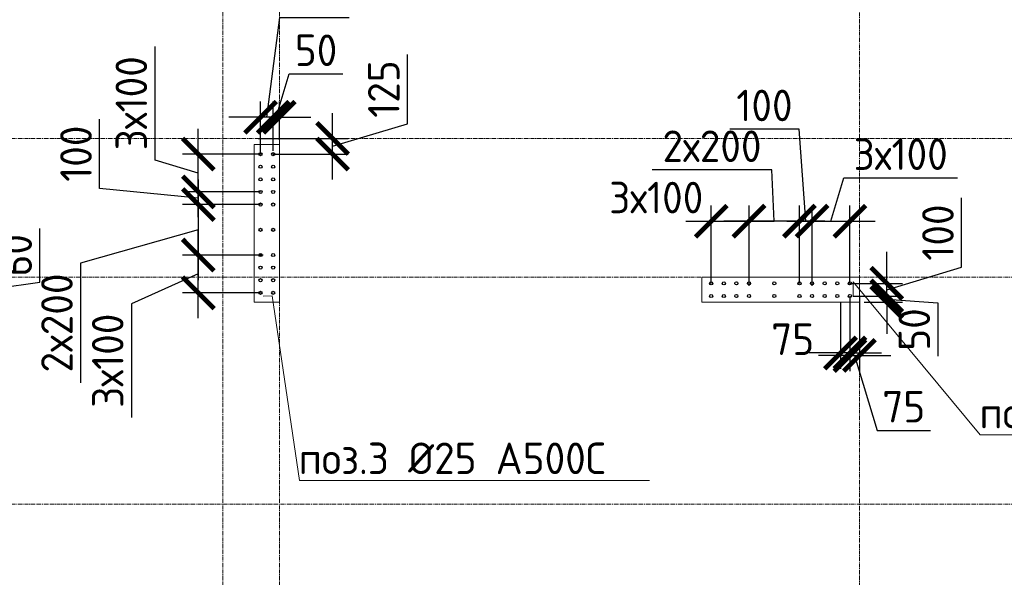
# Model space of a CAD drawing. Header units: millimetres. Extents: x -56135 to 1694203, y -446411 to -23139.
# Tile 213 of 256: x 967448 to 975258, y -119880 to -115458. Entities that reach past the tile are written whole.
import ezdxf
from ezdxf import colors
from ezdxf.entities.mleader import LeaderData, LeaderLine
from ezdxf.math import Vec2, Vec3

# ---------------------------------------------------------------- set-up
doc = ezdxf.new("R2010")
doc.units = ezdxf.units.MM
for name, pattern in [('01 Штриховая _4 мм_', [6, 3.5, -2.5]), ('______5', [1100, 800, -100, 100, -100]), ('HIDDEN2', [4.7625, 3.175, -1.5875]), ('осевая', [50.8, 31.75, -6.35, 6.35, -6.35])]:
    doc.linetypes.add(name, pattern=pattern)
for name, color, linetype, lineweight in [('1 Стены', 3, 'Continuous', 30), ('Оси', 40, '______5', 18), ('подоснова', 151, 'Continuous', 5), ('РАЗМЕРЫ', 1, 'Continuous', 9), ('СТЕНЫ', 3, 'Continuous', 30)]:
    doc.layers.add(name, color=color, linetype=linetype, lineweight=lineweight)
doc.styles.add('GOST-2.304_Type-B', font='GOST_Common.ttf')
doc.dimstyles.new('СПДС', dxfattribs={"dimscale": 100, "dimtxt": 2.5, "dimasz": 2.5, "dimexe": 1.25, "dimexo": 0, "dimtad": 1, "dimdec": 0, "dimtxsty": 'GOST-2.304_Type-B', "dimblk": 'ARCHTICK', "dimcen": 2.5, "dimdle": 2, "dimadec": 0, "dimazin": 2, "dimtfac": 0.75, "dimtdec": 0, "dimtmove": 1, "dimatfit": 3, "dimfxl": 1, "dimtolj": 1, "dimarcsym": 1})

# ---------------------------------------------------------------- blocks, each defined once
blk = doc.blocks.new('оси 2.2-2.3')
at = {"layer": 'Оси', "color": 16, "linetype": 'осевая', "lineweight": 0, "transparency": 33554687}
for p, q in [((487804.9, -104267.9), (487804.9, -134893.5)), ((482754.9, -105027.5), (482754.9, -134138.1)), ((483204.9, -105027.5), (483204.9, -134138.1)), ((468076.3, -116595.4), (524372.9, -116595.4)), ((468076.3, -117695.4), (524372.9, -117695.4)), ((468076.3, -119495.4), (524372.9, -119495.4))]:
    blk.add_line(p, q, dxfattribs=at)
blk = doc.blocks.new('стены тп')
at = {"layer": '1 Стены', "color": 252, "linetype": 'HIDDEN2', "lineweight": 0, "true_color": 0x939598}
for p, q in [((871140.6, -197675.6), (871140.6, -198925.6)), ((871340.6, -197675.6), (871140.6, -197675.6)), ((871340.6, -198925.6), (871340.6, -197675.6)), ((875740.6, -198725.6), (874690.6, -198725.6)), ((874690.6, -198725.6), (874690.6, -198925.6)), ((875860.6, -198725.6), (875740.6, -198725.6)), ((875940.6, -198725.6), (875860.6, -198725.6)), ((875940.6, -198925.6), (875940.6, -198725.6)), ((871140.6, -198925.6), (871340.6, -198925.6)), ((874690.6, -198925.6), (875740.6, -198925.6)), ((875740.6, -198925.6), (875860.6, -198925.6)), ((875860.6, -198925.6), (875940.6, -198925.6))]:
    blk.add_line(p, q, dxfattribs=at)
blk = doc.blocks.new('_ArchTick')
at = {"color": 0, "linetype": 'ByBlock', "const_width": 0.15}
blk.add_lwpolyline([(-0.5, -0.5), (0.5, 0.5)], dxfattribs=at)
blk = doc.blocks.new('*D446')
at = {"layer": 'DEFPOINTS', "color": 0, "transparency": 16777216}
for p in [(965935.8, -117568.8), (965858.3, -117629.2, -360), (967178.4, -117629.2)]:
    blk.add_point(p, dxfattribs=at)
at = {"layer": 'РАЗМЕРЫ', "color": 0, "lineweight": -2, "transparency": 16777216}
for p, q in [((967608, -117538.5), (967608, -117113.5)), ((967178.4, -117568.8), (967178.4, -117318.8)), ((967178.4, -117599), (967608, -117538.5)), ((965935.8, -117568.8), (967303.4, -117568.8)), ((967178.4, -117568.8), (967178.4, -117629.2)), ((967178.4, -117568.8), (967178.4, -117629.2)), ((965858.3, -117629.2), (967303.4, -117629.2)), ((967178.4, -117629.2), (967178.4, -117879.2))]:
    blk.add_line(p, q, dxfattribs=at)
at = {"layer": 'РАЗМЕРЫ', "color": 0, "lineweight": -2, "transparency": 16777216, "xscale": 250, "yscale": 250, "zscale": 250}
for p, rotation in [((967178.4, -117568.8), 270), ((967178.4, -117629.2), 90)]:
    blk.add_blockref('_ArchTick', p, dxfattribs=dict(at, rotation=rotation))
at = {"layer": 'РАЗМЕРЫ', "color": 0, "transparency": 16777216, "insert": (967420.5, -117326), "char_height": 250, "attachment_point": 5, "rotation": 90, "style": 'GOST-2.304_Type-B'}
blk.add_mtext('\\A1;60', dxfattribs=at)
blk = doc.blocks.new('*D452')
at = {"layer": 'DEFPOINTS', "color": 0, "transparency": 16777216}
for p in [(968865.1, -117324.2), (969358.2, -117324.2, -360), (969358.2, -117624.2, -360)]:
    blk.add_point(p, dxfattribs=at)
at = {"layer": 'РАЗМЕРЫ', "color": 0, "lineweight": -2, "transparency": 16777216}
for p, q in [((968865.1, -117824.2), (968865.1, -117124.2)), ((969358.2, -117324.2), (968740.1, -117324.2)), ((968865.1, -117474.2), (968333.9, -117712.3)), ((969358.2, -117624.2), (968740.1, -117624.2)), ((968333.9, -117712.3), (968333.9, -118612.3))]:
    blk.add_line(p, q, dxfattribs=at)
at = {"layer": 'РАЗМЕРЫ', "color": 0, "lineweight": -2, "transparency": 16777216, "xscale": 250, "yscale": 250, "zscale": 250}
for p, rotation in [((968865.1, -117324.2), 90), ((968865.1, -117624.2), 270)]:
    blk.add_blockref('_ArchTick', p, dxfattribs=dict(at, rotation=rotation))
at = {"layer": 'РАЗМЕРЫ', "color": 0, "transparency": 16777216, "insert": (968146.4, -118162.3), "char_height": 250, "attachment_point": 5, "rotation": 90, "style": 'GOST-2.304_Type-B'}
blk.add_mtext('\\A1;3х100', dxfattribs=at)
blk = doc.blocks.new('*D453')
at = {"layer": 'DEFPOINTS', "color": 0, "transparency": 16777216}
for p in [(968865.1, -116524.2), (969358.2, -116524.2, -360), (969358.2, -116824.2, -360)]:
    blk.add_point(p, dxfattribs=at)
at = {"layer": 'РАЗМЕРЫ', "color": 0, "lineweight": -2, "transparency": 16777216}
for p, q in [((968521.4, -116571), (968521.4, -115671)), ((968865.1, -117024.2), (968865.1, -116324.2)), ((969358.2, -116524.2), (968740.1, -116524.2)), ((968865.1, -116674.2), (968521.4, -116571)), ((969358.2, -116824.2), (968740.1, -116824.2))]:
    blk.add_line(p, q, dxfattribs=at)
at = {"layer": 'РАЗМЕРЫ', "color": 0, "lineweight": -2, "transparency": 16777216, "xscale": 250, "yscale": 250, "zscale": 250}
for p, rotation in [((968865.1, -116524.2), 90), ((968865.1, -116824.2), 270)]:
    blk.add_blockref('_ArchTick', p, dxfattribs=dict(at, rotation=rotation))
at = {"layer": 'РАЗМЕРЫ', "color": 0, "transparency": 16777216, "insert": (968333.9, -116121), "char_height": 250, "attachment_point": 5, "rotation": 90, "style": 'GOST-2.304_Type-B'}
blk.add_mtext('\\A1;3х100', dxfattribs=at)
blk = doc.blocks.new('*D454')
at = {"layer": 'DEFPOINTS', "color": 0, "transparency": 16777216}
for p in [(969358.2, -116924.2, -360), (968865.1, -117324.2), (969378.2, -117324.2, -360)]:
    blk.add_point(p, dxfattribs=at)
at = {"layer": 'РАЗМЕРЫ', "color": 0, "lineweight": -2, "transparency": 16777216}
for p, q in [((968865.1, -116724.2), (968865.1, -117524.2)), ((969358.2, -116924.2), (968740.1, -116924.2)), ((968865.1, -117124.2), (967931.1, -117388.4)), ((969378.2, -117324.2), (968740.1, -117324.2)), ((967931.1, -117388.4), (967931.1, -118338.4))]:
    blk.add_line(p, q, dxfattribs=at)
at = {"layer": 'РАЗМЕРЫ', "color": 0, "lineweight": -2, "transparency": 16777216, "xscale": 250, "yscale": 250, "zscale": 250}
for p, rotation in [((968865.1, -116924.2), 90), ((968865.1, -117324.2), 270)]:
    blk.add_blockref('_ArchTick', p, dxfattribs=dict(at, rotation=rotation))
at = {"layer": 'РАЗМЕРЫ', "color": 0, "transparency": 16777216, "insert": (967743.6, -117863.4), "char_height": 250, "attachment_point": 5, "rotation": 90, "style": 'GOST-2.304_Type-B'}
blk.add_mtext('\\A1;2х200', dxfattribs=at)
blk = doc.blocks.new('*D347')
at = {"layer": 'DEFPOINTS', "color": 0, "transparency": 16777216}
for p in [(968865.1, -116824.2), (969246.8, -116824.2), (969262.5, -116924.2)]:
    blk.add_point(p, dxfattribs=at)
at = {"layer": 'РАЗМЕРЫ', "color": 0, "lineweight": -2, "transparency": 16777216}
for p, q in [((968082.2, -116796.1), (968082.2, -116246.1)), ((968865.1, -116824.2), (968865.1, -116574.2)), ((968865.1, -116874.2), (968082.2, -116796.1)), ((969246.8, -116824.2), (968740.1, -116824.2)), ((968865.1, -116924.2), (968865.1, -116824.2)), ((968865.1, -116924.2), (968865.1, -116824.2)), ((969262.5, -116924.2), (968740.1, -116924.2)), ((968865.1, -116924.2), (968865.1, -117174.2))]:
    blk.add_line(p, q, dxfattribs=at)
at = {"layer": 'РАЗМЕРЫ', "color": 0, "lineweight": -2, "transparency": 16777216, "xscale": 250, "yscale": 250, "zscale": 250}
for p, rotation in [((968865.1, -116824.2), 270), ((968865.1, -116924.2), 90)]:
    blk.add_blockref('_ArchTick', p, dxfattribs=dict(at, rotation=rotation))
at = {"layer": 'РАЗМЕРЫ', "color": 0, "transparency": 16777216, "insert": (967894.7, -116521.1), "char_height": 250, "attachment_point": 5, "rotation": 90, "style": 'GOST-2.304_Type-B'}
blk.add_mtext('\\A1;100', dxfattribs=at)
blk = doc.blocks.new('*D455')
at = {"layer": 'DEFPOINTS', "color": 0, "transparency": 16777216}
for p in [(969339.8, -116399.2, -360), (969929.7, -116399.2), (969458.5, -116524.2, -360)]:
    blk.add_point(p, dxfattribs=at)
at = {"layer": 'РАЗМЕРЫ', "color": 0, "lineweight": -2, "transparency": 16777216}
for p, q in [((970523.4, -116283.5), (970523.4, -115733.5)), ((969929.7, -116724.2), (969929.7, -116199.2)), ((969929.7, -116461.7), (970523.4, -116283.5)), ((969339.8, -116399.2), (970054.7, -116399.2)), ((969458.5, -116524.2), (970054.7, -116524.2))]:
    blk.add_line(p, q, dxfattribs=at)
at = {"layer": 'РАЗМЕРЫ', "color": 0, "lineweight": -2, "transparency": 16777216, "xscale": 250, "yscale": 250, "zscale": 250}
for p, rotation in [((969929.7, -116399.2), 90), ((969929.7, -116524.2), 270)]:
    blk.add_blockref('_ArchTick', p, dxfattribs=dict(at, rotation=rotation))
at = {"layer": 'РАЗМЕРЫ', "color": 0, "transparency": 16777216, "insert": (970335.9, -116008.5), "char_height": 250, "attachment_point": 5, "rotation": 90, "style": 'GOST-2.304_Type-B'}
blk.add_mtext('\\A1;125', dxfattribs=at)
blk = doc.blocks.new('*D348')
at = {"layer": 'DEFPOINTS', "color": 0, "transparency": 16777216}
for p in [(969458.5, -116232), (969508, -116410.9), (969458.5, -116499.2)]:
    blk.add_point(p, dxfattribs=at)
at = {"layer": 'РАЗМЕРЫ', "color": 0, "lineweight": -2, "transparency": 16777216}
for p, q in [((969483.3, -116232), (969586.4, -115888.2)), ((969586.4, -115888.2), (970011.4, -115888.2)), ((969458.5, -116499.2), (969458.5, -116107)), ((969508, -116410.9), (969508, -116107)), ((969458.5, -116232), (969208.5, -116232)), ((969508, -116232), (969458.5, -116232)), ((969508, -116232), (969458.5, -116232)), ((969508, -116232), (969758, -116232))]:
    blk.add_line(p, q, dxfattribs=at)
at = {"layer": 'РАЗМЕРЫ', "color": 0, "lineweight": -2, "transparency": 16777216, "xscale": 250, "yscale": 250, "zscale": 250}
blk.add_blockref('_ArchTick', (969458.5, -116232), dxfattribs=at)
at = {"layer": 'РАЗМЕРЫ', "color": 0, "lineweight": -2, "transparency": 16777216, "xscale": 250, "yscale": 250, "zscale": 250, "rotation": 180}
blk.add_blockref('_ArchTick', (969508, -116232), dxfattribs=at)
at = {"layer": 'РАЗМЕРЫ', "color": 0, "transparency": 16777216, "insert": (969798.9, -115700.7), "char_height": 250, "attachment_point": 5, "style": 'GOST-2.304_Type-B'}
blk.add_mtext('\\A1;50', dxfattribs=at)
blk = doc.blocks.new('_None')
blk = doc.blocks.new('*D469')
at = {"layer": 'DEFPOINTS', "color": 0, "transparency": 16777216}
for p in [(973233.2, -117056.1), (972933.2, -117549.1, -360), (973233.2, -117549.1, -360)]:
    blk.add_point(p, dxfattribs=at)
at = {"layer": 'РАЗМЕРЫ', "color": 0, "lineweight": -2, "transparency": 16777216}
for p, q in [((972933.2, -117549.1), (972933.2, -116931.1)), ((973233.2, -117549.1), (973233.2, -116931.1)), ((972733.2, -117056.1), (973433.2, -117056.1))]:
    blk.add_line(p, q, dxfattribs=at)
at = {"layer": 'РАЗМЕРЫ', "color": 0, "lineweight": -2, "transparency": 16777216, "xscale": 250, "yscale": 250, "zscale": 250, "rotation": 180}
blk.add_blockref('_ArchTick', (972933.2, -117056.1), dxfattribs=at)
at = {"layer": 'РАЗМЕРЫ', "color": 0, "lineweight": -2, "transparency": 16777216, "xscale": 250, "yscale": 250, "zscale": 250}
blk.add_blockref('_ArchTick', (973233.2, -117056.1), dxfattribs=at)
at = {"layer": 'РАЗМЕРЫ', "color": 0, "transparency": 16777216, "insert": (972497.1, -116868.6), "char_height": 250, "attachment_point": 5, "style": 'GOST-2.304_Type-B'}
blk.add_mtext('\\A1;3х100', dxfattribs=at)
blk = doc.blocks.new('*D470')
at = {"layer": 'DEFPOINTS', "color": 0, "transparency": 16777216}
for p in [(974033.2, -117056.1), (973733.2, -117549.1, -360), (974033.2, -117549.1, -360)]:
    blk.add_point(p, dxfattribs=at)
at = {"layer": 'РАЗМЕРЫ', "color": 0, "lineweight": -2, "transparency": 16777216}
for p, q in [((973883.2, -117056.1), (973986.3, -116712.4)), ((973986.3, -116712.4), (974886.3, -116712.4)), ((973733.2, -117549.1), (973733.2, -116931.1)), ((974033.2, -117549.1), (974033.2, -116931.1)), ((973533.2, -117056.1), (974233.2, -117056.1))]:
    blk.add_line(p, q, dxfattribs=at)
at = {"layer": 'РАЗМЕРЫ', "color": 0, "lineweight": -2, "transparency": 16777216, "xscale": 250, "yscale": 250, "zscale": 250, "rotation": 180}
blk.add_blockref('_ArchTick', (973733.2, -117056.1), dxfattribs=at)
at = {"layer": 'РАЗМЕРЫ', "color": 0, "lineweight": -2, "transparency": 16777216, "xscale": 250, "yscale": 250, "zscale": 250}
blk.add_blockref('_ArchTick', (974033.2, -117056.1), dxfattribs=at)
at = {"layer": 'РАЗМЕРЫ', "color": 0, "transparency": 16777216, "insert": (974436.3, -116524.9), "char_height": 250, "attachment_point": 5, "style": 'GOST-2.304_Type-B'}
blk.add_mtext('\\A1;3х100', dxfattribs=at)
blk = doc.blocks.new('*D471')
at = {"layer": 'DEFPOINTS', "color": 0, "transparency": 16777216}
for p in [(973233.2, -117056.1), (973233.2, -117569.1, -360), (973633.2, -117549.1, -360)]:
    blk.add_point(p, dxfattribs=at)
at = {"layer": 'РАЗМЕРЫ', "color": 0, "lineweight": -2, "transparency": 16777216}
for p, q in [((973414.6, -116649.2), (972464.6, -116649.2)), ((973433.2, -117056.1), (973414.6, -116649.2)), ((973233.2, -117569.1), (973233.2, -116931.1)), ((973633.2, -117549.1), (973633.2, -116931.1)), ((973833.2, -117056.1), (973033.2, -117056.1))]:
    blk.add_line(p, q, dxfattribs=at)
at = {"layer": 'РАЗМЕРЫ', "color": 0, "lineweight": -2, "transparency": 16777216, "xscale": 250, "yscale": 250, "zscale": 250, "rotation": 180}
blk.add_blockref('_ArchTick', (973233.2, -117056.1), dxfattribs=at)
at = {"layer": 'РАЗМЕРЫ', "color": 0, "lineweight": -2, "transparency": 16777216, "xscale": 250, "yscale": 250, "zscale": 250}
blk.add_blockref('_ArchTick', (973633.2, -117056.1), dxfattribs=at)
at = {"layer": 'РАЗМЕРЫ', "color": 0, "transparency": 16777216, "insert": (972939.6, -116461.7), "char_height": 250, "attachment_point": 5, "style": 'GOST-2.304_Type-B'}
blk.add_mtext('\\A1;2х200', dxfattribs=at)
blk = doc.blocks.new('*D319')
at = {"layer": 'DEFPOINTS', "color": 0, "transparency": 16777216}
for p in [(973733.2, -117056.1), (973633.2, -117512.2), (973733.2, -117569.1)]:
    blk.add_point(p, dxfattribs=at)
at = {"layer": 'РАЗМЕРЫ', "color": 0, "lineweight": -2, "transparency": 16777216}
for p, q in [((973630.6, -116326), (973080.6, -116326)), ((973683.2, -117056.1), (973630.6, -116326)), ((973633.2, -117512.2), (973633.2, -116931.1)), ((973733.2, -117569.1), (973733.2, -116931.1)), ((973633.2, -117056.1), (973383.2, -117056.1)), ((973633.2, -117056.1), (973733.2, -117056.1)), ((973633.2, -117056.1), (973733.2, -117056.1)), ((973733.2, -117056.1), (973983.2, -117056.1))]:
    blk.add_line(p, q, dxfattribs=at)
at = {"layer": 'РАЗМЕРЫ', "color": 0, "lineweight": -2, "transparency": 16777216, "xscale": 250, "yscale": 250, "zscale": 250}
blk.add_blockref('_ArchTick', (973633.2, -117056.1), dxfattribs=at)
at = {"layer": 'РАЗМЕРЫ', "color": 0, "lineweight": -2, "transparency": 16777216, "xscale": 250, "yscale": 250, "zscale": 250, "rotation": 180}
blk.add_blockref('_ArchTick', (973733.2, -117056.1), dxfattribs=at)
at = {"layer": 'РАЗМЕРЫ', "color": 0, "transparency": 16777216, "insert": (973355.6, -116138.5), "char_height": 250, "attachment_point": 5, "style": 'GOST-2.304_Type-B'}
blk.add_mtext('\\A1;100', dxfattribs=at)
blk = doc.blocks.new('*D472')
at = {"layer": 'DEFPOINTS', "color": 0, "transparency": 16777216}
for p in [(974033.2, -117649.5, -360), (974108.2, -117649.5, -360), (974108.2, -118120.7)]:
    blk.add_point(p, dxfattribs=at)
at = {"layer": 'РАЗМЕРЫ', "color": 0, "lineweight": -2, "transparency": 16777216}
for p, q in [((974033.2, -117649.5), (974033.2, -118245.7)), ((974108.2, -117649.5), (974108.2, -118245.7)), ((974033.2, -118120.7), (973783.2, -118120.7)), ((974033.2, -118120.7), (974108.2, -118120.7)), ((974033.2, -118120.7), (974108.2, -118120.7)), ((974070.7, -118120.7), (974248.8, -118714.4)), ((974108.2, -118120.7), (974358.2, -118120.7)), ((974248.8, -118714.4), (974672.6, -118714.4))]:
    blk.add_line(p, q, dxfattribs=at)
at = {"layer": 'РАЗМЕРЫ', "color": 0, "lineweight": -2, "transparency": 16777216, "xscale": 250, "yscale": 250, "zscale": 250}
blk.add_blockref('_ArchTick', (974033.2, -118120.7), dxfattribs=at)
at = {"layer": 'РАЗМЕРЫ', "color": 0, "lineweight": -2, "transparency": 16777216, "xscale": 250, "yscale": 250, "zscale": 250, "rotation": 180}
blk.add_blockref('_ArchTick', (974108.2, -118120.7), dxfattribs=at)
at = {"layer": 'РАЗМЕРЫ', "color": 0, "transparency": 16777216, "insert": (974460.7, -118526.9), "char_height": 250, "attachment_point": 5, "style": 'GOST-2.304_Type-B'}
blk.add_mtext('\\A1;75', dxfattribs=at)
blk = doc.blocks.new('*D320')
at = {"layer": 'DEFPOINTS', "color": 0, "transparency": 16777216}
for p in [(974058.2, -117649.5, -360), (974325.4, -117649.5), (974146.4, -117699)]:
    blk.add_point(p, dxfattribs=at)
at = {"layer": 'РАЗМЕРЫ', "color": 0, "lineweight": -2, "transparency": 16777216}
for p, q in [((974325.4, -117649.5), (974325.4, -117399.5)), ((974058.2, -117649.5), (974450.4, -117649.5)), ((974325.4, -117699), (974325.4, -117649.5)), ((974325.4, -117699), (974325.4, -117649.5)), ((974325.4, -117674.2), (974731.6, -117702.4)), ((974146.4, -117699), (974450.4, -117699)), ((974325.4, -117699), (974325.4, -117949)), ((974731.6, -117702.4), (974731.6, -118127.4))]:
    blk.add_line(p, q, dxfattribs=at)
at = {"layer": 'РАЗМЕРЫ', "color": 0, "lineweight": -2, "transparency": 16777216, "xscale": 250, "yscale": 250, "zscale": 250}
for p, rotation in [((974325.4, -117649.5), 270), ((974325.4, -117699), 90)]:
    blk.add_blockref('_ArchTick', p, dxfattribs=dict(at, rotation=rotation))
at = {"layer": 'РАЗМЕРЫ', "color": 0, "transparency": 16777216, "insert": (974544.1, -117914.9), "char_height": 250, "attachment_point": 5, "rotation": 90, "style": 'GOST-2.304_Type-B'}
blk.add_mtext('\\A1;50', dxfattribs=at)
blk = doc.blocks.new('*D473')
at = {"layer": 'DEFPOINTS', "color": 0, "transparency": 16777216}
for p in [(974033.2, -117649.5), (973958.2, -117699), (973958.2, -118100.7)]:
    blk.add_point(p, dxfattribs=at)
at = {"layer": 'РАЗМЕРЫ', "color": 0, "lineweight": -2, "transparency": 16777216}
for p, q in [((974033.2, -117649.5), (974033.2, -118225.7)), ((973958.2, -117699), (973958.2, -118225.7)), ((973958.2, -118100.7), (973708.2, -118100.7)), ((974033.2, -118100.7), (973958.2, -118100.7)), ((974033.2, -118100.7), (974283.2, -118100.7))]:
    blk.add_line(p, q, dxfattribs=at)
at = {"layer": 'РАЗМЕРЫ', "color": 0, "lineweight": -2, "transparency": 16777216, "xscale": 250, "yscale": 250, "zscale": 250}
blk.add_blockref('_ArchTick', (973958.2, -118100.7), dxfattribs=at)
at = {"layer": 'РАЗМЕРЫ', "color": 0, "lineweight": -2, "transparency": 16777216, "xscale": 250, "yscale": 250, "zscale": 250, "rotation": 180}
blk.add_blockref('_ArchTick', (974033.2, -118100.7), dxfattribs=at)
at = {"layer": 'РАЗМЕРЫ', "color": 0, "transparency": 16777216, "insert": (973579.6, -117991.8), "char_height": 250, "attachment_point": 5, "style": 'GOST-2.304_Type-B'}
blk.add_mtext('\\A1;75', dxfattribs=at)
blk = doc.blocks.new('*D302')
at = {"layer": 'DEFPOINTS', "color": 0, "transparency": 16777216}
for p in [(969358.2, -116232), (969358.2, -116524.2, -360), (969458.5, -116499.2)]:
    blk.add_point(p, dxfattribs=at)
at = {"layer": 'РАЗМЕРЫ', "color": 0, "lineweight": -2, "transparency": 16777216}
for p, q in [((969408.3, -116232), (969511.5, -115439.8)), ((969511.5, -115439.8), (970061.5, -115439.8)), ((969358.2, -116524.2), (969358.2, -116107)), ((969458.5, -116499.2), (969458.5, -116107)), ((969358.2, -116232), (969108.2, -116232)), ((969458.5, -116232), (969358.2, -116232)), ((969458.5, -116232), (969358.2, -116232)), ((969458.5, -116232), (969708.5, -116232))]:
    blk.add_line(p, q, dxfattribs=at)
at = {"layer": 'РАЗМЕРЫ', "color": 0, "lineweight": -2, "transparency": 16777216, "xscale": 250, "yscale": 250, "zscale": 250}
blk.add_blockref('_ArchTick', (969358.2, -116232), dxfattribs=at)
at = {"layer": 'РАЗМЕРЫ', "color": 0, "lineweight": -2, "transparency": 16777216, "xscale": 250, "yscale": 250, "zscale": 250, "rotation": 180}
blk.add_blockref('_ArchTick', (969458.5, -116232), dxfattribs=at)
at = {"layer": 'РАЗМЕРЫ', "color": 0, "transparency": 16777216, "insert": (969786.5, -115252.3), "char_height": 250, "attachment_point": 5, "style": 'GOST-2.304_Type-B'}
blk.add_mtext('\\A1;100', dxfattribs=at)
blk = doc.blocks.new('*D303')
at = {"layer": 'DEFPOINTS', "color": 0, "transparency": 16777216}
for p in [(974033.2, -117549.1), (974325.4, -117549.1), (974058.2, -117649.5)]:
    blk.add_point(p, dxfattribs=at)
at = {"layer": 'РАЗМЕРЫ', "color": 0, "lineweight": -2, "transparency": 16777216}
for p, q in [((974919.1, -117421.2), (974919.1, -116871.2)), ((974325.4, -117549.1), (974325.4, -117299.1)), ((974325.4, -117599.3), (974919.1, -117421.2)), ((974033.2, -117549.1), (974450.4, -117549.1)), ((974325.4, -117649.5), (974325.4, -117549.1)), ((974325.4, -117649.5), (974325.4, -117549.1)), ((974058.2, -117649.5), (974450.4, -117649.5)), ((974325.4, -117649.5), (974325.4, -117899.5))]:
    blk.add_line(p, q, dxfattribs=at)
at = {"layer": 'РАЗМЕРЫ', "color": 0, "lineweight": -2, "transparency": 16777216, "xscale": 250, "yscale": 250, "zscale": 250}
for p, rotation in [((974325.4, -117549.1), 270), ((974325.4, -117649.5), 90)]:
    blk.add_blockref('_ArchTick', p, dxfattribs=dict(at, rotation=rotation))
at = {"layer": 'РАЗМЕРЫ', "color": 0, "transparency": 16777216, "insert": (974731.6, -117146.2), "char_height": 250, "attachment_point": 5, "rotation": 90, "style": 'GOST-2.304_Type-B'}
blk.add_mtext('\\A1;100', dxfattribs=at)
blk = doc.blocks.new('стены  тп')
at = {"layer": 'СТЕНЫ', "color": 251, "linetype": '01 Штриховая _4 мм_', "lineweight": 0, "true_color": 0x636466}
for p, q in [((551262.3, -326775.7, 3100), (551262.3, -328025.7, 3100)), ((551462.3, -326775.7, 3100), (551262.3, -326775.7, 3100)), ((551462.3, -328025.7, 3100), (551462.3, -326775.7, 3100)), ((555862.3, -327825.7, 3100), (554812.3, -327825.7, 3100)), ((554812.3, -327825.7, 3100), (554812.3, -328025.7, 3100)), ((555982.3, -327825.7, 3100), (555862.3, -327825.7, 3100)), ((556062.3, -327825.7, 3100), (555982.3, -327825.7, 3100)), ((556062.3, -328025.7, 3100), (556062.3, -327825.7, 3100)), ((551262.3, -328025.7, 3100), (551462.3, -328025.7, 3100)), ((554812.3, -328025.7, 3100), (555862.3, -328025.7, 3100)), ((555862.3, -328025.7, 3100), (555982.3, -328025.7, 3100)), ((555982.3, -328025.7, 3100), (556062.3, -328025.7, 3100))]:
    blk.add_line(p, q, dxfattribs=at)

msp = doc.modelspace()

# ---------------------------------------------------------------- linework, layer by layer
at = {"layer": '1 Стены', "color": 252, "lineweight": 0, "true_color": 0x939598}
for p, q in [((969308.3, -117699.1, -360), (969308.3, -116449.2, -360)), ((969508.3, -116449.2, -360), (969508.3, -117699.1, -360)), ((972858.2, -117699.1), (972858.2, -117499.1)), ((972858.2, -117499.1), (974108.2, -117499.1)), ((972858.2, -117699.1), (972858.2, -117499.1)), ((974108.2, -117499.2, -360), (972858.3, -117499.2, -360)), ((972858.3, -117499.2, -360), (972858.3, -117699.1, -360)), ((974108.2, -117499.1), (974108.2, -117699.1)), ((974108.2, -117699.1, -360), (974108.2, -117499.2, -360)), ((969508.3, -117699.1, -360), (969308.3, -117699.1, -360)), ((974108.2, -117699.1), (972858.2, -117699.1)), ((972858.3, -117699.1, -360), (974108.2, -117699.1, -360))]:
    msp.add_line(p, q, dxfattribs=at)
at = {"layer": 'РАЗМЕРЫ', "color": 1, "linetype": 'Continuous', "lineweight": 30}
for centre in [(969358.2, -116524.2, -360), (969458.5, -116524.2, -360), (969358.2, -116624.2, -360), (969458.5, -116624.2, -360), (969358.2, -116724.2, -360), (969458.5, -116724.2, -360), (969358.2, -116824.2, -360), (969458.5, -116824.2, -360), (969358.2, -116924.2, -360), (969458.5, -116924.2, -360), (969358.2, -117124.2, -360), (969458.5, -117124.2, -360), (969358.2, -117324.2, -360), (969458.5, -117324.2, -360), (969358.2, -117424.2, -360), (969458.5, -117424.2, -360), (969358.2, -117524.2, -360), (969458.5, -117524.2, -360), (972933.2, -117549.1), (973033.2, -117549.1), (973133.2, -117549.1), (973233.2, -117549.1), (973433.2, -117549.1), (973633.2, -117549.1), (973733.2, -117549.1), (973833.2, -117549.1), (973933.2, -117549.1), (974033.2, -117549.1), (969358.2, -117624.2, -360), (969458.5, -117624.2, -360), (972933.2, -117649.5), (973033.2, -117649.5), (973133.2, -117649.5), (973233.2, -117649.5), (973433.2, -117649.5), (973633.2, -117649.5), (973733.2, -117649.5), (973833.2, -117649.5), (973933.2, -117649.5), (974033.2, -117649.5)]:
    msp.add_circle(centre, 12.5, dxfattribs=at)

# ---------------------------------------------------------------- block references
at = {"layer": 'РАЗМЕРЫ', "color": 1}
for name, p in [('оси 2.2-2.3', (486303.3, 196.2)), ('стены тп', (98167.6, 81226.5))]:
    msp.add_blockref(name, p, dxfattribs=at)
at = {"layer": 'РАЗМЕРЫ'}
msp.add_blockref('стены  тп', (418045.9, 210326.6, -3100), dxfattribs=at)

# ---------------------------------------------------------------- dimensions: what is measured, and where the dimension line sits
for base, p1, p2, picture, middle in [((969358.2, -116232), (969458.5, -116499.2), (969358.2, -116524.2, -360), '*D302', (969574, -115439.8)), ((973733.2, -117056.1, 360), (973633.2, -117512.2, 360), (973733.2, -117569.1, 360), '*D319', (973568.1, -116326, 360)), ((973958.2, -118100.7), (974033.2, -117649.5), (973958.2, -117699), '*D473', (973579.6, -118179.3))]:
    dim = msp.add_linear_dim(base=base, p1=p1, p2=p2, dimstyle='СПДС', dxfattribs=at)
    dim.commit()
    dim.dimension.update_dxf_attribs({"geometry": picture, "text_midpoint": middle, "dimtype": 160})
for base, p1, p2, picture, middle in [((969458.5163, -116231.9607), (969508.0222, -116410.8832), (969458.5163, -116499.168), '*D348', (969648.8943, -115700.7107)), ((974108.2, -118120.7, 360), (974033.2, -117649.5), (974108.2, -117649.5), '*D472', (974311.3, -118526.9, 360))]:
    dim = msp.add_linear_dim(base=base, p1=p1, p2=p2, dimstyle='СПДС', dxfattribs=at)
    dim.commit()
    dim.dimension.update_dxf_attribs({"geometry": picture, "text_midpoint": middle})
dim = msp.add_linear_dim(base=(968865.1, -116524.2), p1=(969358.2, -116824.2, -360), p2=(969358.2, -116524.2, -360), angle=90, text='3х100', dimstyle='СПДС', dxfattribs=at)
dim.commit()
dim.dimension.update_dxf_attribs({"geometry": '*D453', "text_midpoint": (968333.9, -116508.5)})
for base, p1, p2, angle, picture, middle in [((969929.7, -116399.2), (969458.5, -116524.2, -360), (969339.8, -116399.2, -360), 90, '*D455', (970335.9, -116221)), ((974325.4, -117549.1), (974058.2, -117649.5), (974033.2, -117549.1), 270, '*D303', (974731.6, -117358.7))]:
    dim = msp.add_linear_dim(base=base, p1=p1, p2=p2, angle=angle, dimstyle='СПДС', dxfattribs=at)
    dim.commit()
    dim.dimension.update_dxf_attribs({"geometry": picture, "text_midpoint": middle})
for base, p1, p2, angle, picture, middle in [((968865.1, -116824.2), (969262.5, -116924.2), (969246.8, -116824.2), 90, '*D347', (968082.2, -116733.6)), ((967178.4, -117629.2), (965935.8, -117568.8), (965858.3, -117629.2, -360), 90, '*D446', (967608, -117476)), ((974325.3652, -117649.496, 360), (974146.4426, -117699.002, 360), (974058.1578, -117649.496), 270, '*D320', (974731.6152, -117764.8947, 360))]:
    dim = msp.add_linear_dim(base=base, p1=p1, p2=p2, angle=angle, dimstyle='СПДС', dxfattribs=at)
    dim.commit()
    dim.dimension.update_dxf_attribs({"geometry": picture, "text_midpoint": middle, "dimtype": 160})
for p1, p2, text, picture, middle in [((973633.2, -117549.1), (973233.2, -117569.1), '2х200', '*D471', (973352.1, -116649.2, 360)), ((972933.2, -117549.1), (973233.2, -117549.1), '3х100', '*D469', (972497.1, -117056.1, 360))]:
    dim = msp.add_linear_dim(base=(973233.2, -117056.1, 360), p1=p1, p2=p2, text=text, dimstyle='СПДС', dxfattribs=at)
    dim.commit()
    dim.dimension.update_dxf_attribs({"geometry": picture, "text_midpoint": middle, "dimtype": 160})
dim = msp.add_linear_dim(base=(974033.2, -117056.1, 360), p1=(973733.2, -117549.1), p2=(974033.2, -117549.1), text='3х100', dimstyle='СПДС', dxfattribs=at)
dim.commit()
dim.dimension.update_dxf_attribs({"geometry": '*D470', "text_midpoint": (974048.8, -116524.9, 360)})
for p1, p2, text, picture, middle in [((969358.2, -116924.2, -360), (969378.2, -117324.2, -360), '2х200', '*D454', (967931.1, -117450.9)), ((969358.2, -117624.2, -360), (969358.2, -117324.2, -360), '3х100', '*D452', (968333.9, -117774.8))]:
    dim = msp.add_linear_dim(base=(968865.1, -117324.2), p1=p1, p2=p2, angle=90, text=text, dimstyle='СПДС', dxfattribs=at)
    dim.commit()
    dim.dimension.update_dxf_attribs({"geometry": picture, "text_midpoint": middle, "dimtype": 160})

# ---------------------------------------------------------------- leaders
at = {"layer": 'подоснова', "color": 4, "ltscale": 0.3}
ml = msp.add_multileader_mtext('Standard', dxfattribs=at)
ml.set_content('{\\C2;поз.3 %%C25 А500С }', color=4, style='GOST-2.304_Type-B')
ml.set_leader_properties(color=256, linetype='ByLayer', lineweight=15)
ml.set_arrow_properties(name='NONE')
ml.build(insert=Vec2(0, 0))
ml.multileader.update_dxf_attribs({"text_left_attachment_type": 6, "text_right_attachment_type": 6, "dogleg_length": 0.1, "arrow_head_size": 18})
ctx = ml.context
ctx.base_point, ctx.char_height, ctx.arrow_head_size, ctx.landing_gap_size, ctx.plane_origin = Vec3(975068, -118749, 360), 250, 18, 20, Vec3(979244.4, -118313.9, 360)
ctx.left_attachment, ctx.right_attachment, ctx.text_align_type = 6, 6, 1
notes = []
notes.append((ctx, [(1, (1, 1, 0), (975067.9, -118749, 360), (1, 0), 0.1, [(1, [(974058.2, -117649.5, 360), (974058.2, -117536.6, 360)], 0, [])])]))
ctx.mtext.insert, ctx.mtext.width, ctx.mtext.alignment, ctx.mtext.flow_direction = Vec3(976279.9, -118449, 360), 4075.871, 2, 5
ml = msp.add_multileader_mtext('Standard', dxfattribs=at)
ml.set_content('{\\C2;поз.3 %%C25 А500С }', color=4, style='GOST-2.304_Type-B')
ml.set_leader_properties(color=256, linetype='ByLayer', lineweight=15)
ml.set_arrow_properties(name='NONE')
ml.build(insert=Vec2(0, 0))
ml.multileader.update_dxf_attribs({"text_left_attachment_type": 6, "text_right_attachment_type": 6, "dogleg_length": 0.1, "arrow_head_size": 18})
ctx = ml.context
ctx.base_point, ctx.char_height, ctx.arrow_head_size, ctx.landing_gap_size, ctx.plane_origin = Vec3(969667.6, -119111.2), 250, 18, 20, Vec3(974624.7, -118393.9)
ctx.left_attachment, ctx.right_attachment, ctx.text_align_type = 6, 6, 1
notes.append((ctx, [(1, (1, 1, 0), (969667.5, -119111.2), (1, 0), 0.1, [(1, [(969378.2, -117649.2), (969451, -117648.6)], 0, [])])]))
ctx.mtext.insert, ctx.mtext.width, ctx.mtext.alignment, ctx.mtext.flow_direction = Vec3(970879.5, -118811.2), 4075.871, 2, 5
for ctx, leaders in notes:
    for number, flags, end, landing, length, lines in leaders:
        leader = LeaderData()
        leader.index, (leader.has_last_leader_line, leader.has_dogleg_vector, leader.attachment_direction) = number, flags
        leader.last_leader_point, leader.dogleg_vector, leader.dogleg_length = Vec3(end), Vec3(landing), length
        for number, points, colour, breaks in lines:
            line = LeaderLine()
            line.index, line.vertices, line.color, line.breaks = number, Vec3.list(points), colors.encode_raw_color(colour), breaks
            leader.lines.append(line)
        ctx.leaders.append(leader)

doc.saveas('drawing.dxf')
